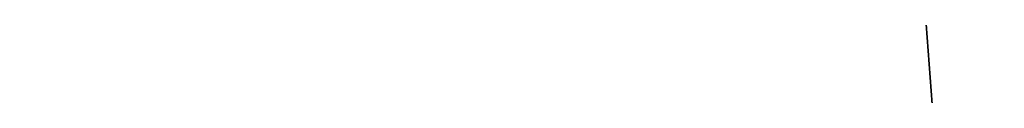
# Model space of a CAD drawing. Header units: metres. Extents: x 59 to 124, y -85 to 86.
# Tile 60 of 251: x 117.548124 to 117.55531, y 24.734878 to 24.735344. Entities that reach past the tile are written whole.
import ezdxf

# ---------------------------------------------------------------- set-up
doc = ezdxf.new("R2010")
doc.units = ezdxf.units.M
doc.layers.add('solid_21414500', color=7, linetype='CONTINUOUS')

msp = doc.modelspace()

# ---------------------------------------------------------------- linework, layer by layer
at = {"layer": 'solid_21414500'}
for points in [[(117.601288, 25.119328, 11.538669), (117.547615, 24.9554, 11.312702), (117.615326, 23.903101, 11.703415)], [(117.615326, 23.903103, -11.703415), (117.540642, 24.929075, -11.276404), (117.600784, 25.118011, -11.53686)], [(117.547615, 24.9554, 11.312702), (117.503128, 24.735353, 11.010914), (117.615326, 23.903101, 11.703415)], [(117.615326, 23.903103, -11.703415), (117.512619, 23.715918, -11.373522), (117.540642, 24.929075, -11.276404)], [(117.503128, 24.735353, 11.010914), (117.512619, 23.715939, 11.37354), (117.615326, 23.903101, 11.703415)]]:
    msp.add_3dface(points, dxfattribs=at)

doc.saveas('drawing.dxf')
